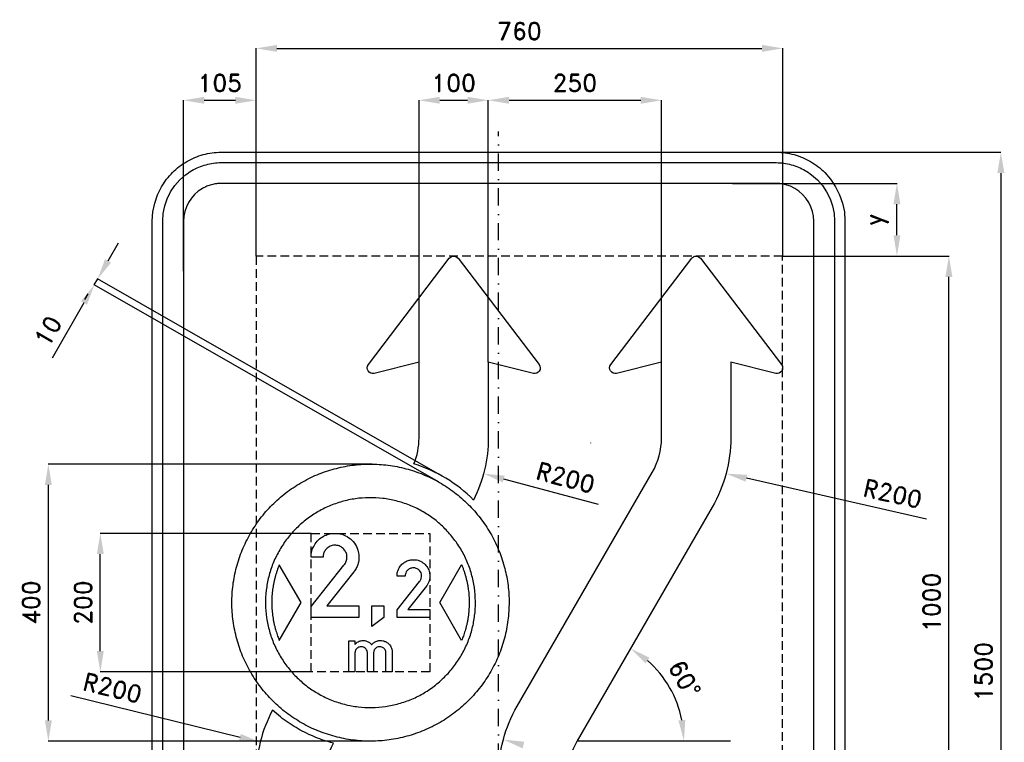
# Model space of a CAD drawing. Header units: millimetres. Extents: x -691 to 730, y -905 to 941.
# Tile 2 of 2: x -691 to 730, y -102 to 941. Entities that reach past the tile are written whole.
import ezdxf

# ---------------------------------------------------------------- set-up
doc = ezdxf.new("R2010")
doc.units = ezdxf.units.MM
doc.header["$LTSCALE"] = 5
doc.linetypes.add('ČERCHOVANÁX2', pattern=[2, 1, -0.5, 0, -0.5])
doc.linetypes.add('ČÁRKOVANÁX2', pattern=[1.5, 1, -0.5])
doc.layers.add('Kóty', color=2, linetype='Continuous')
doc.layers.add('Značka', color=7, linetype='Continuous')
doc.styles.get("Standard").update_dxf_attribs({"font": 'romand.shx', "height": 25})
doc.dimstyles.get("Standard").update_dxf_attribs({"dimtxt": 25, "dimasz": 30, "dimexe": 0.18, "dimexo": 0.0625, "dimgap": 12.5, "dimtad": 1, "dimdec": 0, "dimzin": 0, "dimdsep": 46, "dimtxsty": 'Standard', "dimcen": 0.09, "dimadec": 0, "dimazin": 0, "dimtfac": 1, "dimtdec": 0, "dimtofl": 0, "dimtmove": 0, "dimatfit": 3, "dimfxl": 1, "dimtolj": 1, "dimtzin": 0, "dimarcsym": 0})

# ---------------------------------------------------------------- blocks, each defined once
blk = doc.blocks.new('*D3')
at = {"layer": 'Defpoints', "color": 0, "transparency": 16777216}
for p in [(337.6, 705), (575, 705), (410.1, 600)]:
    blk.add_point(p, dxfattribs=at)
at = {"layer": 'Kóty', "color": 0, "lineweight": -2, "transparency": 16777216}
for p, q in [((337.7, 705), (575.2, 705)), ((575, 630), (575, 675)), ((410.1, 600), (575.2, 600))]:
    blk.add_line(p, q, dxfattribs=at)
at = {"layer": 'Kóty', "color": 0, "transparency": 16777216}
for points in [[(570, 675), (580, 675), (575, 705)], [(570, 630), (580, 630), (575, 600)]]:
    blk.add_solid(points, dxfattribs=at)
at = {"layer": 'Kóty', "color": 0, "transparency": 16777216, "insert": (545.8, 652.5), "char_height": 25, "attachment_point": 5, "rotation": 90}
blk.add_mtext('\\A1;y', dxfattribs=at)
blk = doc.blocks.new('*D4')
at = {"layer": 'Defpoints', "color": 0, "transparency": 16777216}
for p in [(-14.9, 825), (-114.9, 446.7), (-14.9, 446.7)]:
    blk.add_point(p, dxfattribs=at)
at = {"layer": 'Kóty', "color": 0, "lineweight": -2, "transparency": 16777216}
for p, q in [((-114.9, 446.8), (-114.9, 825.2)), ((-84.9, 825), (-44.9, 825)), ((-14.9, 446.8), (-14.9, 825.2))]:
    blk.add_line(p, q, dxfattribs=at)
at = {"layer": 'Kóty', "color": 0, "transparency": 16777216}
for points in [[(-84.9, 830), (-84.9, 820), (-114.9, 825)], [(-44.9, 830), (-44.9, 820), (-14.9, 825)]]:
    blk.add_solid(points, dxfattribs=at)
at = {"layer": 'Kóty', "color": 0, "transparency": 16777216, "insert": (-64.9, 850), "char_height": 25, "attachment_point": 5}
blk.add_mtext('\\A1;100', dxfattribs=at)
blk = doc.blocks.new('*D6')
at = {"layer": 'Defpoints', "color": 0, "transparency": 16777216}
for p in [(-350, 825), (-350, 600), (-455, 578.4)]:
    blk.add_point(p, dxfattribs=at)
at = {"layer": 'Kóty', "color": 0, "lineweight": -2, "transparency": 16777216}
for p, q in [((-455, 578.4), (-455, 825.2)), ((-425, 825), (-380, 825)), ((-350, 600.1), (-350, 825.2))]:
    blk.add_line(p, q, dxfattribs=at)
at = {"layer": 'Kóty', "color": 0, "transparency": 16777216}
for points in [[(-425, 830), (-425, 820), (-455, 825)], [(-380, 830), (-380, 820), (-350, 825)]]:
    blk.add_solid(points, dxfattribs=at)
at = {"layer": 'Kóty', "color": 0, "transparency": 16777216, "insert": (-402.5, 850), "char_height": 25, "attachment_point": 5}
blk.add_mtext('\\A1;105', dxfattribs=at)
blk = doc.blocks.new('*D11')
at = {"layer": 'Defpoints', "color": 0, "transparency": 16777216}
for p in [(315, 249.2), (258.2, -47.3), (113.4, -100), (113.4, -100), (334.6, -100)]:
    blk.add_point(p, dxfattribs=at)
at = {"layer": 'Kóty', "color": 0, "lineweight": -2, "transparency": 16777216}
blk.add_arc((113.4, -100), 154.1, 11.1724, 48.8276, dxfattribs=at)
at = {"layer": 'Kóty', "color": 0, "transparency": 16777216}
for points in [[(211.9, 11.9), (217.8, 20.1), (190.4, 33.4)], [(269.5, -69.7), (259.6, -70.6), (267.5, -100)]]:
    blk.add_solid(points, dxfattribs=at)
at = {"layer": 'Kóty', "color": 0, "transparency": 16777216, "insert": (268.5, -10.5), "char_height": 25, "attachment_point": 5, "rotation": 300}
blk.add_mtext('\\A1;60°', dxfattribs=at)
blk = doc.blocks.new('*D12')
at = {"layer": 'Defpoints', "color": 0, "transparency": 16777216}
for p in [(410.125, 900), (-350, 600.0625), (410.125, 600)]:
    blk.add_point(p, dxfattribs=at)
at = {"layer": 'Kóty', "color": 0, "lineweight": -2, "transparency": 16777216}
for p, q in [((-350, 600.125), (-350, 900.18)), ((-320, 900), (380.125, 900)), ((410.125, 600.0625), (410.125, 900.18))]:
    blk.add_line(p, q, dxfattribs=at)
at = {"layer": 'Kóty', "color": 0, "transparency": 16777216}
for points in [[(-320, 905), (-320, 895), (-350, 900)], [(380.125, 905), (380.125, 895), (410.125, 900)]]:
    blk.add_solid(points, dxfattribs=at)
at = {"layer": 'Kóty', "color": 0, "transparency": 16777216, "insert": (30.0625, 925), "char_height": 25, "attachment_point": 5}
blk.add_mtext('\\A1;760', dxfattribs=at)
blk = doc.blocks.new('*D13')
at = {"layer": 'Defpoints', "color": 0, "transparency": 16777216}
for p in [(-575, 199.6), (-270.7, 199.6), (-270.7, -0.4)]:
    blk.add_point(p, dxfattribs=at)
at = {"layer": 'Kóty', "color": 0, "lineweight": -2, "transparency": 16777216}
for p, q in [((-270.7, 199.6), (-575.2, 199.6)), ((-575, 29.6), (-575, 169.6)), ((-270.7, -0.4), (-575.2, -0.4))]:
    blk.add_line(p, q, dxfattribs=at)
at = {"layer": 'Kóty', "color": 0, "transparency": 16777216}
for points in [[(-580, 169.6), (-570, 169.6), (-575, 199.6)], [(-580, 29.6), (-570, 29.6), (-575, -0.4)]]:
    blk.add_solid(points, dxfattribs=at)
at = {"layer": 'Kóty', "color": 0, "transparency": 16777216, "insert": (-600, 99.6), "char_height": 25, "attachment_point": 5, "rotation": 90}
blk.add_mtext('\\A1;200', dxfattribs=at)
blk = doc.blocks.new('*D14')
at = {"layer": 'Defpoints', "color": 0, "transparency": 16777216}
for p in [(-650, 299.6), (-182.3, 299.6), (-183.8, -100.4)]:
    blk.add_point(p, dxfattribs=at)
at = {"layer": 'Kóty', "color": 0, "lineweight": -2, "transparency": 16777216}
for p, q in [((-182.4, 299.6), (-650.2, 299.6)), ((-650, -70.4), (-650, 269.6)), ((-183.9, -100.4), (-650.2, -100.4))]:
    blk.add_line(p, q, dxfattribs=at)
at = {"layer": 'Kóty', "color": 0, "transparency": 16777216}
for points in [[(-655, 269.6), (-645, 269.6), (-650, 299.6)], [(-655, -70.4), (-645, -70.4), (-650, -100.4)]]:
    blk.add_solid(points, dxfattribs=at)
at = {"layer": 'Kóty', "color": 0, "transparency": 16777216, "insert": (-675, 99.6), "char_height": 25, "attachment_point": 5, "rotation": 90}
blk.add_mtext('\\A1;400', dxfattribs=at)
blk = doc.blocks.new('*D15')
at = {"layer": 'Defpoints', "color": 0, "transparency": 16777216}
for p in [(361.3, 750), (361.3, -750), (725, -750)]:
    blk.add_point(p, dxfattribs=at)
at = {"layer": 'Kóty', "color": 0, "lineweight": -2, "transparency": 16777216}
for p, q in [((361.4, 750), (725.2, 750)), ((725, 720), (725, -720)), ((361.4, -750), (725.2, -750))]:
    blk.add_line(p, q, dxfattribs=at)
at = {"layer": 'Kóty', "color": 0, "transparency": 16777216}
for points in [[(720, 720), (730, 720), (725, 750)], [(720, -720), (730, -720), (725, -750)]]:
    blk.add_solid(points, dxfattribs=at)
at = {"layer": 'Kóty', "color": 0, "transparency": 16777216, "insert": (700, 0), "char_height": 25, "attachment_point": 5, "rotation": 90}
blk.add_mtext('\\A1;1500', dxfattribs=at)
blk = doc.blocks.new('*D16')
at = {"layer": 'Defpoints', "color": 0, "transparency": 16777216}
for p in [(410.125, 600.0625), (650, 600.0625), (410.0625, -400)]:
    blk.add_point(p, dxfattribs=at)
at = {"layer": 'Kóty', "color": 0, "lineweight": -2, "transparency": 16777216}
for p, q in [((410.1875, 600.0625), (650.18, 600.0625)), ((650, -370), (650, 570.0625)), ((410.125, -400), (650.18, -400))]:
    blk.add_line(p, q, dxfattribs=at)
at = {"layer": 'Kóty', "color": 0, "transparency": 16777216}
for points in [[(645, 570.0625), (655, 570.0625), (650, 600.0625)], [(645, -370), (655, -370), (650, -400)]]:
    blk.add_solid(points, dxfattribs=at)
at = {"layer": 'Kóty', "color": 0, "transparency": 16777216, "insert": (625, 100.03125), "char_height": 25, "attachment_point": 5, "rotation": 90}
blk.add_mtext('\\A1;1000', dxfattribs=at)
blk = doc.blocks.new('*D19')
at = {"layer": 'Defpoints', "color": 0, "transparency": 16777216}
for p in [(-344.2, -102.1), (-150, -150)]:
    blk.add_point(p, dxfattribs=at)
at = {"layer": 'Kóty', "color": 0, "lineweight": -2, "transparency": 16777216}
for p, q in [((-617.7, -34.5), (-373.3, -94.9)), ((-150.1, -150), (-149.9, -150)), ((-150, -150.1), (-150, -149.9))]:
    blk.add_line(p, q, dxfattribs=at)
at = {"layer": 'Kóty', "color": 0, "transparency": 16777216}
blk.add_solid([(-372.1, -90), (-374.5, -99.7), (-344.2, -102.1)], dxfattribs=at)
at = {"layer": 'Kóty', "color": 0, "transparency": 16777216, "insert": (-557.4, -23.7), "char_height": 25, "attachment_point": 5, "rotation": 346.1298}
blk.add_mtext('\\A1;R200', dxfattribs=at)
blk = doc.blocks.new('*D20')
at = {"layer": 'Defpoints', "color": 0, "transparency": 16777216}
for p in [(133.3, 330.1), (328.3, 285.9)]:
    blk.add_point(p, dxfattribs=at)
at = {"layer": 'Kóty', "color": 0, "lineweight": -2, "transparency": 16777216}
for p, q in [((133.2, 330.1), (133.3, 330.1)), ((133.3, 330), (133.3, 330.2)), ((617.8, 220.1), (357.6, 279.2))]:
    blk.add_line(p, q, dxfattribs=at)
at = {"layer": 'Kóty', "color": 0, "transparency": 16777216}
blk.add_solid([(358.7, 284.1), (356.4, 274.3), (328.3, 285.9)], dxfattribs=at)
at = {"layer": 'Kóty', "color": 0, "transparency": 16777216, "insert": (568.8, 256.9), "char_height": 25, "attachment_point": 5, "rotation": 347.2121}
blk.add_mtext('\\A1;R200', dxfattribs=at)
blk = doc.blocks.new('*D21')
at = {"layer": 'Defpoints', "color": 0, "transparency": 16777216}
for p in [(235.1, 825), (-14.9, 446.8), (235.1, 446.8)]:
    blk.add_point(p, dxfattribs=at)
at = {"layer": 'Kóty', "color": 0, "lineweight": -2, "transparency": 16777216}
for p, q in [((-14.9, 446.9), (-14.9, 825.2)), ((15.1, 825), (205.1, 825)), ((235.1, 446.9), (235.1, 825.2))]:
    blk.add_line(p, q, dxfattribs=at)
at = {"layer": 'Kóty', "color": 0, "transparency": 16777216}
for points in [[(15.1, 830), (15.1, 820), (-14.9, 825)], [(205.1, 830), (205.1, 820), (235.1, 825)]]:
    blk.add_solid(points, dxfattribs=at)
at = {"layer": 'Kóty', "color": 0, "transparency": 16777216, "insert": (110.1, 850), "char_height": 25, "attachment_point": 5}
blk.add_mtext('\\A1;250', dxfattribs=at)
blk = doc.blocks.new('*D22')
at = {"layer": 'Defpoints', "color": 0, "transparency": 16777216}
for p in [(-214.9, 337.6), (-21.7, 285.9)]:
    blk.add_point(p, dxfattribs=at)
at = {"layer": 'Kóty', "color": 0, "lineweight": -2, "transparency": 16777216}
for p, q in [((-215, 337.6), (-214.8, 337.6)), ((-214.9, 337.5), (-214.9, 337.7)), ((144.3, 241.4), (7.3, 278.1))]:
    blk.add_line(p, q, dxfattribs=at)
at = {"layer": 'Kóty', "color": 0, "transparency": 16777216}
blk.add_solid([(8.6, 282.9), (6, 273.3), (-21.7, 285.9)], dxfattribs=at)
at = {"layer": 'Kóty', "color": 0, "transparency": 16777216, "insert": (96.8, 280), "char_height": 25, "attachment_point": 5, "rotation": 345}
blk.add_mtext('\\A1;R200', dxfattribs=at)
blk = doc.blocks.new('*D23')
at = {"layer": 'Defpoints', "color": 0, "transparency": 16777216}
for p in [(-583.7, 558.4), (-86.6, 273.7), (-81.6, 282.4)]:
    blk.add_point(p, dxfattribs=at)
at = {"layer": 'Kóty', "color": 0, "lineweight": -2, "transparency": 16777216}
for p, q in [((-563.9, 593.1), (-549, 619.1)), ((-86.6, 273.8), (-583.9, 558.5)), ((-81.7, 282.4), (-578.9, 567.1)), ((-598.7, 532.3), (-644.3, 452.6))]:
    blk.add_line(p, q, dxfattribs=at)
at = {"layer": 'Kóty', "color": 0, "transparency": 16777216}
for points in [[(-568.2, 595.6), (-559.5, 590.6), (-578.8, 567.1)], [(-603, 534.8), (-594.3, 529.9), (-583.7, 558.4)]]:
    blk.add_solid(points, dxfattribs=at)
at = {"layer": 'Kóty', "color": 0, "transparency": 16777216, "insert": (-650.6, 491.9), "char_height": 25, "attachment_point": 5, "rotation": 60.2083}
blk.add_mtext('\\A1;10', dxfattribs=at)

msp = doc.modelspace()

# ---------------------------------------------------------------- linework, layer by layer
at = {"layer": 'Kóty'}
for points in [[(-583.7, 558.4), (-578.8, 567.1)], [(-597.6, 537.1), (-592.5, 545.7)], [(113.4, -100), (334.6, -100)]]:
    msp.add_lwpolyline(points, dxfattribs=at)
msp.add_solid([(37.1, -101.2), (34.5, -110.8), (6.8, -98.2)], dxfattribs=at)
at = {"layer": 'Značka', "color": 6, "linetype": 'ČERCHOVANÁX2', "ltscale": 5}
msp.add_lwpolyline([(0, -780), (0, 780)], dxfattribs=at)
at = {"layer": 'Značka', "color": 5}
for points in [[(-500, -650), (-500, 650), (-500, 650.4), (-500, 650.8), (-499.1, 663.7), (-496.5, 676.4), (-492.3, 688.7), (-486.5, 700.2), (-479.3, 711, -0.034099), (-470.7, 720.7, -0.034202), (-461, 729.3, -0.034225), (-450.2, 736.5, -0.034051), (-438.6, 742.3, -0.033415), (-426.4, 746.5, -0.034124), (-413.7, 749.1, -0.036744), (-400.8, 750), (-400.4, 750), (-400, 750), (400, 750), (400.4, 750), (400.8, 750, -0.032182), (413.7, 749.1, -0.035447), (426.4, 746.5, -0.036272), (438.7, 742.3, -0.034433), (450.2, 736.5, -0.033723), (461, 729.3, -0.034091), (470.7, 720.7), (479.3, 711), (486.5, 700.2), (492.3, 688.7), (496.5, 676.4), (499.1, 663.7), (500, 650.8), (500, 650.4), (500, 650), (500, -650)], [(-485, -650), (-485, 650), (-485, 650.3), (-485, 650.7), (-484.2, 661.6), (-482, 672.4), (-478.5, 682.9), (-473.5, 692.7), (-467.4, 701.8), (-460.1, 710.1), (-451.9, 717.4, -0.03422), (-442.7, 723.5, -0.034057), (-432.9, 728.4, -0.0334), (-422.4, 732, -0.034125), (-411.6, 734.3, -0.036744), (-400.7, 735), (-400.3, 735), (-400, 735), (400, 735), (400.3, 735), (400.7, 735, -0.032173), (411.6, 734.2, -0.03544), (422.4, 732, -0.036264), (432.9, 728.5, -0.034423), (442.7, 723.5, -0.033724), (451.9, 717.4), (460.1, 710.1), (467.4, 701.9), (473.5, 692.7), (478.4, 682.8), (482, 672.4), (484.3, 661.6), (485, 650.7), (485, 650.3), (485, 650), (485, -650)], [(455, -650), (455, 650), (455, 650.2), (455, 650.4), (454.5, 657.5), (453.1, 664.5), (450.8, 671.3), (447.6, 677.6), (443.6, 683.5), (438.9, 688.9), (433.6, 693.6), (427.6, 697.6), (421.3, 700.8, 0.033381), (414.5, 703, 0.0341), (407.5, 704.5, 0.036743), (400.4, 705), (400.2, 705), (400, 705), (-400, 705), (-400.2, 705), (-400.4, 705, 0.032168), (-407.5, 704.5, 0.035417), (-414.5, 703, 0.036231), (-421.3, 700.8, 0.034399), (-427.6, 697.6), (-433.6, 693.6), (-438.9, 688.9), (-443.6, 683.5), (-447.6, 677.6), (-450.8, 671.3), (-453.1, 664.5), (-454.5, 657.5), (-455, 650.4), (-455, 650.2), (-455, 650), (-455, -650)], [(-270.7, 77.9), (-270.7, 94.1), (-223.4, 153.5, 0.004071), (-222.8, 154.4, 0.012139), (-222.1, 155.3, 0.08299), (-219.5, 160.7, 0.094408), (-219, 166.6, 0.092134), (-220.2, 171.9, 0.08404), (-223.3, 176.6, 0.098137), (-228.6, 180.8, 0.106051), (-235.1, 182.5, 0.106168), (-241.7, 181.7, 0.099954), (-247.5, 178.3, 0.083722), (-251.1, 174.1, 0.091648), (-253, 169, 0.026146), (-253.3, 167.2, 0.008682), (-253.5, 165.3), (-270.7, 165.3, -0.003377), (-270.6, 166.9, -0.010131), (-270.6, 168.5, -0.059422), (-269.1, 175.8, -0.058235), (-266, 182.5, -0.072151), (-260.3, 190, -0.072222), (-252.7, 195.5, -0.061479), (-245.4, 198.5, -0.059941), (-237.6, 199.6, -0.083063), (-226.4, 198.3, -0.087047), (-216.3, 193.4, -0.087765), (-208.2, 185.6, -0.087799), (-203.2, 175.5, -0.068484), (-201.7, 166.9, -0.062422), (-202.4, 158.2, -0.05069), (-204.3, 151.7, -0.061844), (-207.6, 145.9, -0.008353), (-208.2, 145, -0.002783), (-208.9, 144.1), (-248.1, 95.2), (-201.8, 95.2), (-201.8, 77.9), (-270.7, 77.9)], [(-270.7, 77.9), (-270.7, 94.1), (-223.4, 153.5, 0.004071), (-222.8, 154.4, 0.012139), (-222.1, 155.3, 0.08299), (-219.5, 160.7, 0.094408), (-219, 166.6, 0.092134), (-220.2, 171.9, 0.08404), (-223.3, 176.6, 0.098137), (-228.6, 180.8, 0.106051), (-235.1, 182.5, 0.106168), (-241.7, 181.7, 0.099954), (-247.5, 178.3, 0.083722), (-251.1, 174.1, 0.091648), (-253, 169, 0.026146), (-253.3, 167.2, 0.008682), (-253.5, 165.3), (-270.7, 165.3, -0.003377), (-270.6, 166.9, -0.010131), (-270.6, 168.5, -0.059422), (-269.1, 175.8, -0.058235), (-266, 182.5, -0.072151), (-260.3, 190, -0.072222), (-252.7, 195.5, -0.061479), (-245.4, 198.5, -0.059941), (-237.6, 199.6, -0.083063), (-226.4, 198.3, -0.087047), (-216.3, 193.4, -0.087765), (-208.2, 185.6, -0.087799), (-203.2, 175.5, -0.068484), (-201.7, 166.9, -0.062422), (-202.4, 158.2, -0.05069), (-204.3, 151.7, -0.061844), (-207.6, 145.9, -0.008353), (-208.2, 145, -0.002783), (-208.9, 144.1), (-248.1, 95.2), (-201.8, 95.2), (-201.8, 77.9), (-270.7, 77.9)], [(-270.7, 77.9), (-270.7, 94.1), (-223.4, 153.5, 0.004071), (-222.8, 154.4, 0.012139), (-222.1, 155.3, 0.08299), (-219.5, 160.7, 0.094408), (-219, 166.6, 0.092134), (-220.2, 171.9, 0.08404), (-223.3, 176.6, 0.098137), (-228.6, 180.8, 0.106051), (-235.1, 182.5, 0.106168), (-241.7, 181.7, 0.099954), (-247.5, 178.3, 0.083722), (-251.1, 174.1, 0.091648), (-253, 169, 0.026146), (-253.3, 167.2, 0.008682), (-253.5, 165.3), (-270.7, 165.3, -0.003377), (-270.6, 166.9, -0.010131), (-270.6, 168.5, -0.059422), (-269.1, 175.8, -0.058235), (-266, 182.5, -0.072151), (-260.3, 190, -0.072222), (-252.7, 195.5, -0.061479), (-245.4, 198.5, -0.059941), (-237.6, 199.6, -0.083063), (-226.4, 198.3, -0.087047), (-216.3, 193.4, -0.087765), (-208.2, 185.6, -0.087799), (-203.2, 175.5, -0.068484), (-201.7, 166.9, -0.062422), (-202.4, 158.2, -0.05069), (-204.3, 151.7, -0.061844), (-207.6, 145.9, -0.008353), (-208.2, 145, -0.002783), (-208.9, 144.1), (-248.1, 95.2), (-201.8, 95.2), (-201.8, 77.9), (-270.7, 77.9)], [(-270.7, 77.9), (-270.7, 94.1), (-223.4, 153.5, 0.004071), (-222.8, 154.4, 0.012139), (-222.1, 155.3, 0.08299), (-219.5, 160.7, 0.094408), (-219, 166.6, 0.092134), (-220.2, 171.9, 0.08404), (-223.3, 176.6, 0.098137), (-228.6, 180.8, 0.106051), (-235.1, 182.5, 0.106168), (-241.7, 181.7, 0.099954), (-247.5, 178.3, 0.083722), (-251.1, 174.1, 0.091648), (-253, 169, 0.026146), (-253.3, 167.2, 0.008682), (-253.5, 165.3), (-270.7, 165.3, -0.003377), (-270.6, 166.9, -0.010131), (-270.6, 168.5, -0.059422), (-269.1, 175.8, -0.058235), (-266, 182.5, -0.072151), (-260.3, 190, -0.072222), (-252.7, 195.5, -0.061479), (-245.4, 198.5, -0.059941), (-237.6, 199.6, -0.083063), (-226.4, 198.3, -0.087047), (-216.3, 193.4, -0.087765), (-208.2, 185.6, -0.087799), (-203.2, 175.5, -0.068484), (-201.7, 166.9, -0.062422), (-202.4, 158.2, -0.05069), (-204.3, 151.7, -0.061844), (-207.6, 145.9, -0.008353), (-208.2, 145, -0.002783), (-208.9, 144.1), (-248.1, 95.2), (-201.8, 95.2), (-201.8, 77.9), (-270.7, 77.9)], [(-146.7, 77.9), (-146.7, 89), (-114.2, 129.9, 0.004071), (-113.8, 130.5, 0.012139), (-113.3, 131.1, 0.08299), (-111.6, 134.8, 0.094408), (-111.2, 138.9, 0.092134), (-112, 142.6, 0.08404), (-114.1, 145.8, 0.098137), (-117.8, 148.6, 0.106051), (-122.2, 149.8, 0.106168), (-126.8, 149.3, 0.099954), (-130.8, 146.9, 0.083722), (-133.3, 144, 0.091648), (-134.6, 140.6, 0.026146), (-134.8, 139.3, 0.008682), (-134.9, 138), (-146.7, 138, -0.003377), (-146.7, 139.1, -0.010131), (-146.6, 140.2, -0.059422), (-145.6, 145.2, -0.058235), (-143.5, 149.9, -0.072151), (-139.6, 155, -0.072222), (-134.3, 158.7, -0.061479), (-129.3, 160.8, -0.059941), (-124, 161.6, -0.083063), (-116.3, 160.7, -0.087047), (-109.3, 157.3, -0.087765), (-103.7, 151.9, -0.087799), (-100.3, 145, -0.068484), (-99.3, 139.1, -0.062422), (-99.8, 133.1, -0.05069), (-101.1, 128.7, -0.061844), (-103.3, 124.7, -0.008353), (-103.8, 124, -0.002783), (-104.2, 123.4), (-131.2, 89.8), (-99.3, 89.8), (-99.3, 77.9), (-146.7, 77.9)], [(-146.7, 77.9), (-146.7, 89), (-114.2, 129.9, 0.004071), (-113.8, 130.5, 0.012139), (-113.3, 131.1, 0.08299), (-111.6, 134.8, 0.094408), (-111.2, 138.9, 0.092134), (-112, 142.6, 0.08404), (-114.1, 145.8, 0.098137), (-117.8, 148.6, 0.106051), (-122.2, 149.8, 0.106168), (-126.8, 149.3, 0.099954), (-130.8, 146.9, 0.083722), (-133.3, 144, 0.091648), (-134.6, 140.6, 0.026146), (-134.8, 139.3, 0.008682), (-134.9, 138), (-146.7, 138, -0.003377), (-146.7, 139.1, -0.010131), (-146.6, 140.2, -0.059422), (-145.6, 145.2, -0.058235), (-143.5, 149.9, -0.072151), (-139.6, 155, -0.072222), (-134.3, 158.7, -0.061479), (-129.3, 160.8, -0.059941), (-124, 161.6, -0.083063), (-116.3, 160.7, -0.087047), (-109.3, 157.3, -0.087765), (-103.7, 151.9, -0.087799), (-100.3, 145, -0.068484), (-99.3, 139.1, -0.062422), (-99.8, 133.1, -0.05069), (-101.1, 128.7, -0.061844), (-103.3, 124.7, -0.008353), (-103.8, 124, -0.002783), (-104.2, 123.4), (-131.2, 89.8), (-99.3, 89.8), (-99.3, 77.9), (-146.7, 77.9)], [(-146.7, 77.9), (-146.7, 89), (-114.2, 129.9, 0.004071), (-113.8, 130.5, 0.012139), (-113.3, 131.1, 0.08299), (-111.6, 134.8, 0.094408), (-111.2, 138.9, 0.092134), (-112, 142.6, 0.08404), (-114.1, 145.8, 0.098137), (-117.8, 148.6, 0.106051), (-122.2, 149.8, 0.106168), (-126.8, 149.3, 0.099954), (-130.8, 146.9, 0.083722), (-133.3, 144, 0.091648), (-134.6, 140.6, 0.026146), (-134.8, 139.3, 0.008682), (-134.9, 138), (-146.7, 138, -0.003377), (-146.7, 139.1, -0.010131), (-146.6, 140.2, -0.059422), (-145.6, 145.2, -0.058235), (-143.5, 149.9, -0.072151), (-139.6, 155, -0.072222), (-134.3, 158.7, -0.061479), (-129.3, 160.8, -0.059941), (-124, 161.6, -0.083063), (-116.3, 160.7, -0.087047), (-109.3, 157.3, -0.087765), (-103.7, 151.9, -0.087799), (-100.3, 145, -0.068484), (-99.3, 139.1, -0.062422), (-99.8, 133.1, -0.05069), (-101.1, 128.7, -0.061844), (-103.3, 124.7, -0.008353), (-103.8, 124, -0.002783), (-104.2, 123.4), (-131.2, 89.8), (-99.3, 89.8), (-99.3, 77.9), (-146.7, 77.9)], [(-146.7, 77.9), (-146.7, 89), (-114.2, 129.9, 0.004071), (-113.8, 130.5, 0.012139), (-113.3, 131.1, 0.08299), (-111.6, 134.8, 0.094408), (-111.2, 138.9, 0.092134), (-112, 142.6, 0.08404), (-114.1, 145.8, 0.098137), (-117.8, 148.6, 0.106051), (-122.2, 149.8, 0.106168), (-126.8, 149.3, 0.099954), (-130.8, 146.9, 0.083722), (-133.3, 144, 0.091648), (-134.6, 140.6, 0.026146), (-134.8, 139.3, 0.008682), (-134.9, 138), (-146.7, 138, -0.003377), (-146.7, 139.1, -0.010131), (-146.6, 140.2, -0.059422), (-145.6, 145.2, -0.058235), (-143.5, 149.9, -0.072151), (-139.6, 155, -0.072222), (-134.3, 158.7, -0.061479), (-129.3, 160.8, -0.059941), (-124, 161.6, -0.083063), (-116.3, 160.7, -0.087047), (-109.3, 157.3, -0.087765), (-103.7, 151.9, -0.087799), (-100.3, 145, -0.068484), (-99.3, 139.1, -0.062422), (-99.8, 133.1, -0.05069), (-101.1, 128.7, -0.061844), (-103.3, 124.7, -0.008353), (-103.8, 124, -0.002783), (-104.2, 123.4), (-131.2, 89.8), (-99.3, 89.8), (-99.3, 77.9), (-146.7, 77.9)], [(-316.6, 45.1), (-285, 99.6), (-316.6, 154.2), (-316.7, 154.1), (-316.7, 154), (-316.9, 153.6), (-317, 153.3), (-317.2, 152.8), (-317.4, 152.4, 0.008441), (-319, 148.1, 0.010131), (-320.5, 143.6, 0.009595), (-321.9, 139.2, 0.006815), (-323.1, 134.7, 0.006632), (-324.1, 130.1, 0.009046), (-325.1, 125.6, 0.009795), (-325.9, 121, 0.008885), (-326.5, 116.4, 0.008869), (-327, 111.7, 0.009745), (-327.3, 107.1, 0.009043), (-327.4, 102.4, 0.006757), (-327.4, 97.7, 0.006755), (-327.3, 93.1, 0.009039), (-327, 88.4, 0.009746), (-326.6, 83.8, 0.008884), (-326, 79.2, 0.00889), (-325.3, 74.6, 0.009763), (-324.4, 70, 0.009034), (-323.3, 65.5, 0.006697), (-322.1, 60.9, 0.005982), (-320.9, 56.9, 0.007979), (-319.6, 52.9, 0.007189), (-318.5, 49.8, 0.007211), (-317.3, 46.6), (-317, 45.8), (-316.6, 45.1)], [(-316.6, 45.1), (-285, 99.6), (-316.6, 154.2), (-316.7, 154.1), (-316.7, 154), (-316.9, 153.6), (-317, 153.3), (-317.2, 152.8), (-317.4, 152.4, 0.008441), (-319, 148.1, 0.010131), (-320.5, 143.6, 0.009595), (-321.9, 139.2, 0.006815), (-323.1, 134.7, 0.006632), (-324.1, 130.1, 0.009046), (-325.1, 125.6, 0.009795), (-325.9, 121, 0.008885), (-326.5, 116.4, 0.008869), (-327, 111.7, 0.009745), (-327.3, 107.1, 0.009043), (-327.4, 102.4, 0.006757), (-327.4, 97.7, 0.006755), (-327.3, 93.1, 0.009039), (-327, 88.4, 0.009746), (-326.6, 83.8, 0.008884), (-326, 79.2, 0.00889), (-325.3, 74.6, 0.009763), (-324.4, 70, 0.009034), (-323.3, 65.5, 0.006697), (-322.1, 60.9, 0.005982), (-320.9, 56.9, 0.007979), (-319.6, 52.9, 0.007189), (-318.5, 49.8, 0.007211), (-317.3, 46.6), (-317, 45.8), (-316.6, 45.1)], [(-316.6, 45.1), (-285, 99.6), (-316.6, 154.2), (-316.7, 154.1), (-316.7, 154), (-316.9, 153.6), (-317, 153.3), (-317.2, 152.8), (-317.4, 152.4, 0.008441), (-319, 148.1, 0.010131), (-320.5, 143.6, 0.009595), (-321.9, 139.2, 0.006815), (-323.1, 134.7, 0.006632), (-324.1, 130.1, 0.009046), (-325.1, 125.6, 0.009795), (-325.9, 121, 0.008885), (-326.5, 116.4, 0.008869), (-327, 111.7, 0.009745), (-327.3, 107.1, 0.009043), (-327.4, 102.4, 0.006757), (-327.4, 97.7, 0.006755), (-327.3, 93.1, 0.009039), (-327, 88.4, 0.009746), (-326.6, 83.8, 0.008884), (-326, 79.2, 0.00889), (-325.3, 74.6, 0.009763), (-324.4, 70, 0.009034), (-323.3, 65.5, 0.006697), (-322.1, 60.9, 0.005982), (-320.9, 56.9, 0.007979), (-319.6, 52.9, 0.007189), (-318.5, 49.8, 0.007211), (-317.3, 46.6), (-317, 45.8), (-316.6, 45.1)], [(-316.6, 45.1), (-285, 99.6), (-316.6, 154.2), (-316.7, 154.1), (-316.7, 154), (-316.9, 153.6), (-317, 153.3), (-317.2, 152.8), (-317.4, 152.4, 0.008441), (-319, 148.1, 0.010131), (-320.5, 143.6, 0.009595), (-321.9, 139.2, 0.006815), (-323.1, 134.7, 0.006632), (-324.1, 130.1, 0.009046), (-325.1, 125.6, 0.009795), (-325.9, 121, 0.008885), (-326.5, 116.4, 0.008869), (-327, 111.7, 0.009745), (-327.3, 107.1, 0.009043), (-327.4, 102.4, 0.006757), (-327.4, 97.7, 0.006755), (-327.3, 93.1, 0.009039), (-327, 88.4, 0.009746), (-326.6, 83.8, 0.008884), (-326, 79.2, 0.00889), (-325.3, 74.6, 0.009763), (-324.4, 70, 0.009034), (-323.3, 65.5, 0.006697), (-322.1, 60.9, 0.005982), (-320.9, 56.9, 0.007979), (-319.6, 52.9, 0.007189), (-318.5, 49.8, 0.007211), (-317.3, 46.6), (-317, 45.8), (-316.6, 45.1)], [(-53.4, 45.1), (-85, 99.6), (-53.4, 154.2), (-53.3, 154.1), (-53.3, 154), (-53.1, 153.6), (-53, 153.3), (-52.8, 152.8), (-52.6, 152.4, -0.008441), (-51, 148.1, -0.010131), (-49.5, 143.6, -0.009595), (-48.1, 139.2, -0.006815), (-46.9, 134.7, -0.006632), (-45.9, 130.1, -0.009046), (-44.9, 125.6, -0.009795), (-44.1, 121, -0.008885), (-43.5, 116.4, -0.008869), (-43, 111.7, -0.009745), (-42.7, 107.1, -0.009043), (-42.6, 102.4, -0.006757), (-42.6, 97.7, -0.006755), (-42.7, 93.1, -0.009039), (-43, 88.4, -0.009746), (-43.4, 83.8, -0.008884), (-44, 79.2, -0.00889), (-44.7, 74.6, -0.009763), (-45.6, 70, -0.009034), (-46.7, 65.5, -0.006697), (-47.9, 60.9, -0.005982), (-49.1, 56.9, -0.007979), (-50.4, 52.9, -0.007189), (-51.5, 49.8, -0.007211), (-52.7, 46.6), (-53, 45.8), (-53.4, 45.1)], [(-53.4, 45.1), (-85, 99.6), (-53.4, 154.2), (-53.3, 154.1), (-53.3, 154), (-53.1, 153.6), (-53, 153.3), (-52.8, 152.8), (-52.6, 152.4, -0.008441), (-51, 148.1, -0.010131), (-49.5, 143.6, -0.009595), (-48.1, 139.2, -0.006815), (-46.9, 134.7, -0.006632), (-45.9, 130.1, -0.009046), (-44.9, 125.6, -0.009795), (-44.1, 121, -0.008885), (-43.5, 116.4, -0.008869), (-43, 111.7, -0.009745), (-42.7, 107.1, -0.009043), (-42.6, 102.4, -0.006757), (-42.6, 97.7, -0.006755), (-42.7, 93.1, -0.009039), (-43, 88.4, -0.009746), (-43.4, 83.8, -0.008884), (-44, 79.2, -0.00889), (-44.7, 74.6, -0.009763), (-45.6, 70, -0.009034), (-46.7, 65.5, -0.006697), (-47.9, 60.9, -0.005982), (-49.1, 56.9, -0.007979), (-50.4, 52.9, -0.007189), (-51.5, 49.8, -0.007211), (-52.7, 46.6), (-53, 45.8), (-53.4, 45.1)], [(-53.4, 45.1), (-85, 99.6), (-53.4, 154.2), (-53.3, 154.1), (-53.3, 154), (-53.1, 153.6), (-53, 153.3), (-52.8, 152.8), (-52.6, 152.4, -0.008441), (-51, 148.1, -0.010131), (-49.5, 143.6, -0.009595), (-48.1, 139.2, -0.006815), (-46.9, 134.7, -0.006632), (-45.9, 130.1, -0.009046), (-44.9, 125.6, -0.009795), (-44.1, 121, -0.008885), (-43.5, 116.4, -0.008869), (-43, 111.7, -0.009745), (-42.7, 107.1, -0.009043), (-42.6, 102.4, -0.006757), (-42.6, 97.7, -0.006755), (-42.7, 93.1, -0.009039), (-43, 88.4, -0.009746), (-43.4, 83.8, -0.008884), (-44, 79.2, -0.00889), (-44.7, 74.6, -0.009763), (-45.6, 70, -0.009034), (-46.7, 65.5, -0.006697), (-47.9, 60.9, -0.005982), (-49.1, 56.9, -0.007979), (-50.4, 52.9, -0.007189), (-51.5, 49.8, -0.007211), (-52.7, 46.6), (-53, 45.8), (-53.4, 45.1)], [(-53.4, 45.1), (-85, 99.6), (-53.4, 154.2), (-53.3, 154.1), (-53.3, 154), (-53.1, 153.6), (-53, 153.3), (-52.8, 152.8), (-52.6, 152.4, -0.008441), (-51, 148.1, -0.010131), (-49.5, 143.6, -0.009595), (-48.1, 139.2, -0.006815), (-46.9, 134.7, -0.006632), (-45.9, 130.1, -0.009046), (-44.9, 125.6, -0.009795), (-44.1, 121, -0.008885), (-43.5, 116.4, -0.008869), (-43, 111.7, -0.009745), (-42.7, 107.1, -0.009043), (-42.6, 102.4, -0.006757), (-42.6, 97.7, -0.006755), (-42.7, 93.1, -0.009039), (-43, 88.4, -0.009746), (-43.4, 83.8, -0.008884), (-44, 79.2, -0.00889), (-44.7, 74.6, -0.009763), (-45.6, 70, -0.009034), (-46.7, 65.5, -0.006697), (-47.9, 60.9, -0.005982), (-49.1, 56.9, -0.007979), (-50.4, 52.9, -0.007189), (-51.5, 49.8, -0.007211), (-52.7, 46.6), (-53, 45.8), (-53.4, 45.1)], [(-216.4, -0.4), (-216.4, 44.3), (-207.4, 44.3), (-207.4, 39.3, -0.003192), (-206.9, 39.9, -0.009567), (-206.4, 40.4, -0.0538), (-204, 42.4, -0.054629), (-201.1, 43.8, -0.049773), (-198.4, 44.6, -0.049909), (-195.6, 44.9, -0.044596), (-193.1, 44.7, -0.045347), (-190.7, 44.1, -0.041532), (-188.5, 43.1, -0.034771), (-186.5, 41.8, -0.023454), (-185.3, 40.9, -0.033511), (-184.3, 39.9, -0.015001), (-183.9, 39.3, -0.004979), (-183.4, 38.7, -0.003807), (-182.9, 39.4, -0.011411), (-182.3, 40, -0.072056), (-179, 42.6, -0.066461), (-175, 44.2, -0.035519), (-172.8, 44.7, -0.035837), (-170.6, 44.9, -0.050519), (-167.4, 44.6, -0.049652), (-164.3, 43.7, -0.068284), (-160.4, 41.6, -0.073295), (-157.3, 38.5, -0.056851), (-155.4, 35.6, -0.048832), (-154.2, 32.3, -0.019163), (-153.9, 31.1, -0.025008), (-153.7, 29.9, -0.009364), (-153.7, 29.4), (-153.6, 28.8), (-153.6, -0.4), (-162.6, -0.4), (-162.6, 27), (-162.6, 27.3, 0.007572), (-162.6, 27.7, 0.050214), (-162.9, 29.3, 0.050892), (-163.5, 30.9, 0.067722), (-164.8, 32.8, 0.066947), (-166.5, 34.3, 0.073523), (-168.7, 35.5, 0.074318), (-171.2, 35.9, 0.080744), (-173.9, 35.7, 0.08067), (-176.4, 34.6, 0.070504), (-178.2, 33.1, 0.07539), (-179.5, 31.2, 0.050747), (-180.1, 29.5, 0.032977), (-180.5, 27.8), (-180.5, 27.6), (-180.5, 27.4), (-180.5, -0.4), (-189.5, -0.4), (-189.5, 27.2), (-189.5, 27.6, 0.009724), (-189.5, 27.9, 0.073755), (-190, 30.2, 0.069017), (-191.2, 32.2, 0.074723), (-192.9, 34, 0.073776), (-195.1, 35.2, 0.089058), (-198.2, 35.9, 0.093654), (-201.3, 35.5, 0.073311), (-203.4, 34.5, 0.071137), (-205.2, 33, 0.077006), (-206.6, 30.7, 0.077985), (-207.3, 28.2, 0.008047), (-207.4, 27.9), (-207.4, 27.5), (-207.4, -0.4), (-216.4, -0.4)]]:
    msp.add_lwpolyline(points, format="xyb", dxfattribs=at)
at = {"layer": 'Značka', "color": 6, "linetype": 'ČÁRKOVANÁX2', "ltscale": 2.5}
msp.add_lwpolyline([(-350, -400), (410, -400), (410, 600), (-350, 600)], close=True, dxfattribs=at)
at = {"layer": 'Značka', "color": 5}
for points in [[(-122.2, 300, 0.096598), (-114.9, 337.6), (-114.9, 446.7), (-179.9, 430.7, -0.707858), (-188.1, 443.3), (-71.3, 596.8, -0.495587), (-58.5, 596.8), (58.4, 443.3, -0.707858), (50.1, 430.7), (-14.9, 446.7), (-14.9, 337.6, -0.11696), (-36.2, 247.8, 0.121382)], [(100, -150), (100, -400), (0, -400), (0, -150, -0.131652), (26.8, -50), (221.7, 287.6, 0.131652), (235.1, 337.6), (235.1, 446.7), (170.1, 430.7, -0.707858), (161.9, 443.3), (278.7, 596.8, -0.495587), (291.5, 596.8), (408.4, 443.3, -0.707858), (400.1, 430.7), (335.1, 446.7), (335.1, 337.6, -0.131652), (308.3, 237.6), (113.4, -100, 0.131652)], [(-326.4, -55.7, 0.123305), (-350, -150), (-350, -400), (-250, -400), (-250, -150, -0.121558), (-238.5, -103.5, -0.004523), (-242, -102.5, -0.034417), (-267.9, -93.4, -0.034417), (-292.4, -80.9, -0.034417), (-315.1, -65.4, -0.018616)]]:
    msp.add_lwpolyline(points, format="xyb", close=True, dxfattribs=at)
at = {"layer": 'Značka', "color": 1}
for points in [[(15, 99.6), (15, 98.3), (15, 97, -0.032167), (13, 70.9, -0.035723), (7.5, 45.3, -0.036666), (-1.1, 20.6, -0.034754), (-13.1, -2.7, -0.034039), (-27.9, -24.3, -0.034453), (-45.4, -43.7, -0.034561), (-65.3, -60.7, -0.034427), (-87.3, -74.9, -0.034389), (-110.9, -86.2, -0.034418), (-135.8, -94.2, -0.034423), (-161.5, -99.1, -0.034417), (-187.6, -100.4, -0.034416), (-213.7, -98.4, -0.034417), (-239.3, -92.9, -0.034417), (-264, -84.2, -0.034417), (-287.3, -72.3, -0.034417), (-308.9, -57.5, -0.034417), (-328.3, -39.9, -0.034417), (-345.3, -20.1, -0.034417), (-359.5, 1.9, -0.034417), (-370.8, 25.5, -0.034417), (-378.8, 50.4, -0.034417), (-383.7, 76.1, -0.034417), (-385, 102.2, -0.034417), (-383, 128.3, -0.034417), (-377.5, 153.9, -0.034417), (-368.8, 178.6, -0.034417), (-356.9, 201.9, -0.034417), (-342.1, 223.5, -0.034417), (-324.6, 242.9, -0.034417), (-304.7, 259.9, -0.034417), (-282.7, 274.1, -0.034417), (-259.1, 285.5, -0.034417), (-234.2, 293.5, -0.034417), (-208.5, 298.3, -0.034416), (-182.4, 299.6, -0.034417), (-156.3, 297.6, -0.034418), (-130.7, 292.1, -0.034416), (-106, 283.4, -0.034417), (-82.7, 271.5, -0.034418), (-61.1, 256.7, -0.034406), (-41.7, 239.2, -0.034414), (-24.7, 219.3, -0.034487), (-10.5, 197.3, -0.034419), (0.8, 173.8, -0.034076), (8.8, 148.8, -0.032791), (13.6, 124.4, -0.034265), (15, 99.6)], [(-33.5, 99.6), (-33.5, 100.6), (-33.5, 101.6, 0.032167), (-35, 121.3, 0.035723), (-39.2, 140.7, 0.036666), (-45.7, 159.5, 0.034754), (-54.8, 177.1, 0.034039), (-66, 193.4, 0.034453), (-79.3, 208.1, 0.034561), (-94.3, 221.1, 0.034427), (-111, 231.8, 0.034389), (-128.8, 240.4, 0.034418), (-147.7, 246.5, 0.034423), (-167.2, 250.1, 0.034417), (-187, 251.1, 0.034416), (-206.8, 249.6, 0.034417), (-226.1, 245.4, 0.034417), (-244.8, 238.9, 0.034417), (-262.5, 229.8, 0.034417), (-278.8, 218.6, 0.034417), (-293.5, 205.3, 0.034417), (-306.5, 190.3, 0.034417), (-317.2, 173.6, 0.034417), (-325.8, 155.8, 0.034417), (-331.9, 136.9, 0.034417), (-335.5, 117.4, 0.034417), (-336.5, 97.6, 0.034417), (-335, 77.9, 0.034417), (-330.8, 58.5, 0.034417), (-324.3, 39.8, 0.034417), (-315.2, 22.1, 0.034417), (-304, 5.8, 0.034417), (-290.7, -8.9, 0.034417), (-275.7, -21.8, 0.034417), (-259, -32.6, 0.034417), (-241.2, -41.2, 0.034417), (-222.3, -47.2, 0.034417), (-202.8, -50.9, 0.034416), (-183, -51.9, 0.034417), (-163.2, -50.4, 0.034418), (-143.9, -46.2, 0.034416), (-125.2, -39.7, 0.034417), (-107.5, -30.6, 0.034418), (-91.2, -19.4, 0.034406), (-76.5, -6.1, 0.034414), (-63.5, 8.9, 0.034487), (-52.8, 25.6, 0.034419), (-44.2, 43.4, 0.034076), (-38.1, 62.3, 0.032791), (-34.6, 80.8, 0.034265), (-33.5, 99.6)]]:
    msp.add_lwpolyline(points, format="xyb", dxfattribs=at)
at = {"layer": 'Značka', "color": 6, "linetype": 'ČÁRKOVANÁX2', "ltscale": 2.5}
msp.add_lwpolyline([(-270.7, -0.4), (-270.7, 199.6), (-99.3, 199.6), (-99.3, -0.4), (-270.7, -0.4)], dxfattribs=at)
msp.add_lwpolyline([(-270.7, -0.4), (-270.7, 199.6), (-99.3, 199.6), (-99.3, -0.4), (-270.7, -0.4)], dxfattribs=at)
at = {"layer": 'Značka', "color": 5}
msp.add_lwpolyline([(-182.9, 64.9), (-182.9, 95.2), (-165.6, 95.2), (-165.6, 77.9), (-182.9, 64.9)], dxfattribs=at)
msp.add_lwpolyline([(-182.9, 64.9), (-182.9, 95.2), (-165.6, 95.2), (-165.6, 77.9), (-182.9, 64.9)], dxfattribs=at)
msp.add_lwpolyline([(-182.9, 64.9), (-182.9, 95.2), (-165.6, 95.2), (-165.6, 77.9), (-182.9, 64.9)], dxfattribs=at)
msp.add_lwpolyline([(-182.9, 64.9), (-182.9, 95.2), (-165.6, 95.2), (-165.6, 77.9), (-182.9, 64.9)], dxfattribs=at)

# ---------------------------------------------------------------- dimensions: what is measured, and where the dimension line sits
at = {"layer": 'Kóty'}
for base, p1, p2, picture, middle in [((410.1, 900), (-350, 600.1), (410.1, 600), '*D12', (30.1, 925)), ((-350, 825), (-455, 578.4), (-350, 600), '*D6', (-402.5, 850)), ((-14.9, 825), (-114.9, 446.7), (-14.9, 446.7), '*D4', (-64.9, 850)), ((235.1, 825), (-14.9, 446.8), (235.1, 446.8), '*D21', (110.1, 850))]:
    dim = msp.add_linear_dim(base=base, p1=p1, p2=p2, dimstyle='Standard', dxfattribs=at)
    dim.commit()
    dim.dimension.update_dxf_attribs({"geometry": picture, "text_midpoint": middle})
for base, p1, p2, picture, middle in [((725, -750), (361.3, 750), (361.3, -750), '*D15', (700, 0)), ((650, 600.1), (410.1, -400), (410.1, 600.1), '*D16', (625, 100)), ((-650, 299.6), (-183.8, -100.4), (-182.3, 299.6), '*D14', (-675, 99.6)), ((-575, 199.6), (-270.7, -0.4), (-270.7, 199.6), '*D13', (-600, 99.6))]:
    dim = msp.add_linear_dim(base=base, p1=p1, p2=p2, angle=90, dimstyle='Standard', dxfattribs=at)
    dim.commit()
    dim.dimension.update_dxf_attribs({"geometry": picture, "text_midpoint": middle})
dim = msp.add_linear_dim(base=(575, 705), p1=(410.1, 600), p2=(337.6, 705), angle=90, text='y', dimstyle='Standard', dxfattribs=at)
dim.commit()
dim.dimension.update_dxf_attribs({"geometry": '*D3', "text_midpoint": (545.8, 652.5)})
dim = msp.add_aligned_dim(p1=(-81.6, 282.4), p2=(-86.6, 273.7), distance=-572.9, dimstyle='Standard', dxfattribs=at)
dim.commit()
dim.dimension.update_dxf_attribs({"geometry": '*D23', "text_midpoint": (-650.6, 491.9)})
dim = msp.add_radius_dim(center=(-214.9, 337.6), mpoint=(-21.7, 285.9), dimstyle='Standard', dxfattribs=at)
dim.commit()
dim.dimension.update_dxf_attribs({"geometry": '*D22', "text_midpoint": (96.8, 280)})
for center, mpoint, picture, middle in [((133.3, 330.1), (328.3, 285.9), '*D20', (563.3, 232.5)), ((-150, -150), (-344.2, -102.1), '*D19', (-563.4, -47.9))]:
    dim = msp.add_radius_dim(center=center, mpoint=mpoint, dimstyle='Standard', dxfattribs=at)
    dim.commit()
    dim.dimension.update_dxf_attribs({"geometry": picture, "text_midpoint": middle, "dimtype": 164})
dim = msp.add_angular_dim_2l(base=(258.2, -47.3), line1=((315, 249.2), (113.4, -100)), line2=((113.4, -100), (334.6, -100)), dimstyle='Standard', dxfattribs=at)
dim.commit()
dim.dimension.update_dxf_attribs({"geometry": '*D11', "text_midpoint": (268.5, -10.5)})

doc.saveas('drawing.dxf')
